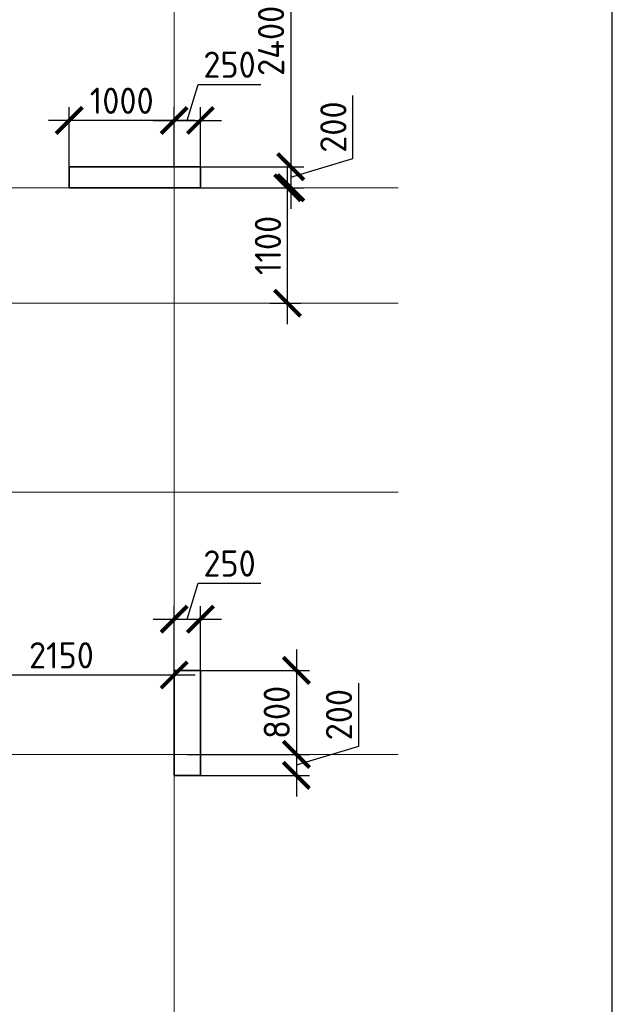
# Model space of a CAD drawing. Header units: millimetres. Extents: x 369815 to 1481759, y -423071 to -27917.
# Tile 14 of 256: x 489769 to 495421, y -376311 to -366927. Entities that reach past the tile are written whole.
import ezdxf

# ---------------------------------------------------------------- set-up
doc = ezdxf.new("R2010")
doc.units = ezdxf.units.MM
doc.linetypes.add('______5', pattern=[1100, 800, -100, 100, -100])
doc.linetypes.add('осевая', pattern=[50.8, 31.75, -6.35, 6.35, -6.35])
doc.layers.add('Колонна_ бетон', color=7, linetype='Continuous', lineweight=50, true_color=0xb4b496)
for name, color, linetype, lineweight in [('Оси', 40, '______5', 18), ('размер', 1, 'Continuous', 25), ('РАЗМЕРЫ', 1, 'Continuous', 9), ('СТЕНЫ', 3, 'Continuous', 30)]:
    doc.layers.add(name, color=color, linetype=linetype, lineweight=lineweight)
doc.layers.add('ТОЛСТЫЕ_ОСНОВНЫЕ', color=6, linetype='Continuous')
doc.styles.add('GOST-2.304_Type-B', font='GOST_Common.ttf')
doc.dimstyles.new('СПДС', dxfattribs={"dimscale": 100, "dimtxt": 2.5, "dimasz": 2.5, "dimexe": 1.25, "dimexo": 0, "dimtad": 1, "dimdec": 0, "dimtxsty": 'GOST-2.304_Type-B', "dimblk": 'ARCHTICK', "dimcen": 2.5, "dimdle": 2, "dimadec": 0, "dimazin": 2, "dimtfac": 0.75, "dimtdec": 0, "dimtmove": 1, "dimatfit": 3, "dimfxl": 1, "dimtolj": 1, "dimarcsym": 1})

# ---------------------------------------------------------------- blocks, each defined once
blk = doc.blocks.new('оси2')
at = {"layer": 'Оси', "color": 16, "linetype": 'осевая', "lineweight": 0, "ltscale": 0.5, "transparency": 33554687}
for p, q in [((1030445.5, 5465.4), (1030445.5, -20739.3)), ((979200, -4392.9), (1032582.1, -4392.9)), ((979200, -5492.9), (1032582.1, -5492.9)), ((979200, -7292.9), (1032582.1, -7292.9)), ((979200, -9792.9), (1032582.1, -9792.9))]:
    blk.add_line(p, q, dxfattribs=at)
blk = doc.blocks.new('_ArchTick')
at = {"color": 0, "linetype": 'ByBlock', "const_width": 0.15}
blk.add_lwpolyline([(-0.5, -0.5), (0.5, 0.5)], dxfattribs=at)
blk = doc.blocks.new('*D1735')
at = {"layer": 'DEFPOINTS', "color": 0, "transparency": 16777216}
for p in [(491241.9, -373172.5), (491241.9, -373833), (489092, -373978.9)]:
    blk.add_point(p, dxfattribs=at)
at = {"layer": 'РАЗМЕРЫ', "color": 0, "lineweight": -2, "transparency": 16777216}
for p, q in [((489092, -373978.9), (489092, -373047.5)), ((491241.9, -373833), (491241.9, -373047.5)), ((488892, -373172.5), (491441.9, -373172.5))]:
    blk.add_line(p, q, dxfattribs=at)
at = {"layer": 'РАЗМЕРЫ', "color": 0, "lineweight": -2, "transparency": 16777216, "xscale": 250, "yscale": 250, "zscale": 250, "rotation": 180}
blk.add_blockref('_ArchTick', (489092, -373172.5), dxfattribs=at)
at = {"layer": 'РАЗМЕРЫ', "color": 0, "lineweight": -2, "transparency": 16777216, "xscale": 250, "yscale": 250, "zscale": 250}
blk.add_blockref('_ArchTick', (491241.9, -373172.5), dxfattribs=at)
at = {"layer": 'РАЗМЕРЫ', "color": 0, "transparency": 16777216, "insert": (490167, -372985), "char_height": 250, "attachment_point": 5, "style": 'GOST-2.304_Type-B'}
blk.add_mtext('\\A1;2150', dxfattribs=at)
blk = doc.blocks.new('*D1785')
at = {"layer": 'DEFPOINTS', "color": 0, "transparency": 16777216}
for p in [(491796.6, -368528.9, -560), (492323.6, -368528.9), (492154.6, -369628.9, -560)]:
    blk.add_point(p, dxfattribs=at)
at = {"layer": 'РАЗМЕРЫ', "color": 0, "lineweight": -2, "transparency": 16777216}
for p, q in [((492323.6, -369828.9), (492323.6, -368328.9)), ((491796.6, -368528.9), (492448.6, -368528.9)), ((492154.6, -369628.9), (492448.6, -369628.9))]:
    blk.add_line(p, q, dxfattribs=at)
at = {"layer": 'РАЗМЕРЫ', "color": 0, "lineweight": -2, "transparency": 16777216, "xscale": 250, "yscale": 250, "zscale": 250}
for p, rotation in [((492323.6, -368528.9), 90), ((492323.6, -369628.9), 270)]:
    blk.add_blockref('_ArchTick', p, dxfattribs=dict(at, rotation=rotation))
at = {"layer": 'РАЗМЕРЫ', "color": 0, "transparency": 16777216, "insert": (492136.1, -369078.9), "char_height": 250, "attachment_point": 5, "rotation": 90, "style": 'GOST-2.304_Type-B'}
blk.add_mtext('\\A1;1100', dxfattribs=at)
blk = doc.blocks.new('*D1790')
at = {"layer": 'DEFPOINTS', "color": 0, "transparency": 16777216}
for p in [(490242, -367887.4), (491242, -368233.1), (490242, -368378.9)]:
    blk.add_point(p, dxfattribs=at)
at = {"layer": 'размер', "color": 0, "lineweight": -2, "transparency": 16777216}
for p, q in [((490242, -368378.9), (490242, -367762.4)), ((491242, -368233.1), (491242, -367762.4)), ((491442, -367887.4), (490042, -367887.4))]:
    blk.add_line(p, q, dxfattribs=at)
at = {"layer": 'размер', "color": 0, "lineweight": -2, "transparency": 16777216, "xscale": 250, "yscale": 250, "zscale": 250, "rotation": 180}
blk.add_blockref('_ArchTick', (490242, -367887.4), dxfattribs=at)
at = {"layer": 'размер', "color": 0, "lineweight": -2, "transparency": 16777216, "xscale": 250, "yscale": 250, "zscale": 250}
blk.add_blockref('_ArchTick', (491242, -367887.4), dxfattribs=at)
at = {"layer": 'размер', "color": 0, "transparency": 16777216, "insert": (490742, -367699.9), "char_height": 250, "attachment_point": 5, "style": 'GOST-2.304_Type-B'}
blk.add_mtext('\\A1;1000', dxfattribs=at)
blk = doc.blocks.new('*D1936')
at = {"layer": 'DEFPOINTS', "color": 0, "transparency": 16777216}
for p in [(491492, -365928.9, -560), (491492, -368328.9, -560), (492353.7, -368328.9)]:
    blk.add_point(p, dxfattribs=at)
at = {"layer": 'РАЗМЕРЫ', "color": 0, "lineweight": -2, "transparency": 16777216}
for p, q in [((492353.7, -365728.9), (492353.7, -368528.9)), ((491492, -365928.9), (492478.7, -365928.9)), ((491492, -368328.9), (492478.7, -368328.9))]:
    blk.add_line(p, q, dxfattribs=at)
at = {"layer": 'РАЗМЕРЫ', "color": 0, "lineweight": -2, "transparency": 16777216, "xscale": 250, "yscale": 250, "zscale": 250}
for p, rotation in [((492353.7, -365928.9), 90), ((492353.7, -368328.9), 270)]:
    blk.add_blockref('_ArchTick', p, dxfattribs=dict(at, rotation=rotation))
at = {"layer": 'РАЗМЕРЫ', "color": 0, "transparency": 16777216, "insert": (492166.2, -367128.9), "char_height": 250, "attachment_point": 5, "rotation": 90, "style": 'GOST-2.304_Type-B'}
blk.add_mtext('\\A1;2400', dxfattribs=at)
blk = doc.blocks.new('*D1937')
at = {"layer": 'DEFPOINTS', "color": 0, "transparency": 16777216}
for p in [(491492, -368328.9, -560), (491492, -368528.9, -560), (492353.7, -368528.9)]:
    blk.add_point(p, dxfattribs=at)
at = {"layer": 'РАЗМЕРЫ', "color": 0, "lineweight": -2, "transparency": 16777216}
for p, q in [((492947.5, -368250.7), (492947.5, -367650.7)), ((492353.7, -368128.9), (492353.7, -368728.9)), ((492353.7, -368428.9), (492947.5, -368250.7)), ((491492, -368328.9), (492478.7, -368328.9)), ((491492, -368528.9), (492478.7, -368528.9))]:
    blk.add_line(p, q, dxfattribs=at)
at = {"layer": 'РАЗМЕРЫ', "color": 0, "lineweight": -2, "transparency": 16777216, "xscale": 250, "yscale": 250, "zscale": 250}
for p, rotation in [((492353.7, -368328.9), 90), ((492353.7, -368528.9), 270)]:
    blk.add_blockref('_ArchTick', p, dxfattribs=dict(at, rotation=rotation))
at = {"layer": 'РАЗМЕРЫ', "color": 0, "transparency": 16777216, "insert": (492760, -367950.7), "char_height": 250, "attachment_point": 5, "rotation": 90, "style": 'GOST-2.304_Type-B'}
blk.add_mtext('\\A1;200', dxfattribs=at)
blk = doc.blocks.new('*D1938')
at = {"layer": 'DEFPOINTS', "color": 0, "transparency": 16777216}
for p in [(491492, -367887.4), (491242, -368328.9, -560), (491492, -368328.9)]:
    blk.add_point(p, dxfattribs=at)
at = {"layer": 'РАЗМЕРЫ', "color": 0, "lineweight": -2, "transparency": 16777216}
for p, q in [((491367, -367887.4), (491470.1, -367543.6)), ((491470.1, -367543.6), (492070.1, -367543.6)), ((491242, -368328.9), (491242, -367762.4)), ((491492, -368328.9), (491492, -367762.4)), ((491042, -367887.4), (491692, -367887.4))]:
    blk.add_line(p, q, dxfattribs=at)
at = {"layer": 'РАЗМЕРЫ', "color": 0, "lineweight": -2, "transparency": 16777216, "xscale": 250, "yscale": 250, "zscale": 250, "rotation": 180}
blk.add_blockref('_ArchTick', (491242, -367887.4), dxfattribs=at)
at = {"layer": 'РАЗМЕРЫ', "color": 0, "lineweight": -2, "transparency": 16777216, "xscale": 250, "yscale": 250, "zscale": 250}
blk.add_blockref('_ArchTick', (491492, -367887.4), dxfattribs=at)
at = {"layer": 'РАЗМЕРЫ', "color": 0, "transparency": 16777216, "insert": (491770.1, -367356.1), "char_height": 250, "attachment_point": 5, "style": 'GOST-2.304_Type-B'}
blk.add_mtext('\\A1;250', dxfattribs=at)
blk = doc.blocks.new('*D1939')
at = {"layer": 'DEFPOINTS', "color": 0, "transparency": 16777216}
for p in [(491492, -372641.3), (491492, -373369.2, -560), (491241.9, -373833)]:
    blk.add_point(p, dxfattribs=at)
at = {"layer": 'РАЗМЕРЫ', "color": 0, "lineweight": -2, "transparency": 16777216}
for p, q in [((491366.9, -372641.3), (491470.1, -372297.5)), ((491470.1, -372297.5), (492070.1, -372297.5)), ((491241.9, -373833), (491241.9, -372516.3)), ((491492, -373369.2), (491492, -372516.3)), ((491041.9, -372641.3), (491692, -372641.3))]:
    blk.add_line(p, q, dxfattribs=at)
at = {"layer": 'РАЗМЕРЫ', "color": 0, "lineweight": -2, "transparency": 16777216, "xscale": 250, "yscale": 250, "zscale": 250, "rotation": 180}
blk.add_blockref('_ArchTick', (491241.9, -372641.3), dxfattribs=at)
at = {"layer": 'РАЗМЕРЫ', "color": 0, "lineweight": -2, "transparency": 16777216, "xscale": 250, "yscale": 250, "zscale": 250}
blk.add_blockref('_ArchTick', (491492, -372641.3), dxfattribs=at)
at = {"layer": 'РАЗМЕРЫ', "color": 0, "transparency": 16777216, "insert": (491770.1, -372110), "char_height": 250, "attachment_point": 5, "style": 'GOST-2.304_Type-B'}
blk.add_mtext('\\A1;250', dxfattribs=at)
blk = doc.blocks.new('*D1940')
at = {"layer": 'DEFPOINTS', "color": 0, "transparency": 16777216}
for p in [(491367, -373128.9, -560), (491367, -373928.9, -560), (492408, -373928.9)]:
    blk.add_point(p, dxfattribs=at)
at = {"layer": 'РАЗМЕРЫ', "color": 0, "lineweight": -2, "transparency": 16777216}
for p, q in [((492408, -372928.9), (492408, -374128.9)), ((491367, -373128.9), (492533, -373128.9)), ((491367, -373928.9), (492533, -373928.9))]:
    blk.add_line(p, q, dxfattribs=at)
at = {"layer": 'РАЗМЕРЫ', "color": 0, "lineweight": -2, "transparency": 16777216, "xscale": 250, "yscale": 250, "zscale": 250}
for p, rotation in [((492408, -373128.9), 90), ((492408, -373928.9), 270)]:
    blk.add_blockref('_ArchTick', p, dxfattribs=dict(at, rotation=rotation))
at = {"layer": 'РАЗМЕРЫ', "color": 0, "transparency": 16777216, "insert": (492220.5, -373528.9), "char_height": 250, "attachment_point": 5, "rotation": 90, "style": 'GOST-2.304_Type-B'}
blk.add_mtext('\\A1;800', dxfattribs=at)
blk = doc.blocks.new('*D1941')
at = {"layer": 'DEFPOINTS', "color": 0, "transparency": 16777216}
for p in [(491367, -373928.9, -560), (491492, -374128.9, -560), (492408, -374128.9)]:
    blk.add_point(p, dxfattribs=at)
at = {"layer": 'РАЗМЕРЫ', "color": 0, "lineweight": -2, "transparency": 16777216}
for p, q in [((493001.7, -373850.7), (493001.7, -373250.7)), ((492408, -373728.9), (492408, -374328.9)), ((491367, -373928.9), (492533, -373928.9)), ((492408, -374028.9), (493001.7, -373850.7)), ((491492, -374128.9), (492533, -374128.9))]:
    blk.add_line(p, q, dxfattribs=at)
at = {"layer": 'РАЗМЕРЫ', "color": 0, "lineweight": -2, "transparency": 16777216, "xscale": 250, "yscale": 250, "zscale": 250}
for p, rotation in [((492408, -373928.9), 90), ((492408, -374128.9), 270)]:
    blk.add_blockref('_ArchTick', p, dxfattribs=dict(at, rotation=rotation))
at = {"layer": 'РАЗМЕРЫ', "color": 0, "transparency": 16777216, "insert": (492814.2, -373550.7), "char_height": 250, "attachment_point": 5, "rotation": 90, "style": 'GOST-2.304_Type-B'}
blk.add_mtext('\\A1;200', dxfattribs=at)
blk = doc.blocks.new('*U133')
at = {"layer": 'ТОЛСТЫЕ_ОСНОВНЫЕ', "color": 6}
blk.add_lwpolyline([(20, 5), (589, 5), (589, 415), (20, 415)], close=True, dxfattribs=at)

msp = doc.modelspace()

# ---------------------------------------------------------------- linework, layer by layer
at = {"layer": 'Колонна_ бетон', "color": 180, "linetype": 'Continuous', "lineweight": 35, "transparency": 33554687, "elevation": -560}
for points in [[(491492, -368328.9), (490242, -368328.9), (490242, -368528.9), (491492, -368528.9)], [(491242, -373128.9), (491492, -373128.9), (491492, -374128.9), (491242, -374128.9)]]:
    msp.add_lwpolyline(points, close=True, dxfattribs=at)
at = {"layer": 'СТЕНЫ', "linetype": 'Continuous', "transparency": 33554687}
for p, q in [((490241.9, -368328.9, -200), (491241.9, -368328.9, -200)), ((490241.9, -368528.9, -200), (490241.9, -368328.9, -200)), ((490241.9, -368528.9, -200), (491241.9, -368528.9, -200))]:
    msp.add_line(p, q, dxfattribs=at)

# ---------------------------------------------------------------- block references
at = {"xscale": 100, "yscale": 100, "zscale": 100}
msp.add_blockref('*U133', (436520.8, -396966.1, 3100), dxfattribs=at)
at = {"layer": 'РАЗМЕРЫ'}
msp.add_blockref('оси2', (-539203.5, -364136, -560), dxfattribs=at)

# ---------------------------------------------------------------- dimensions: what is measured, and where the dimension line sits
at = {"layer": 'размер', "color": 146, "true_color": 0x006272}
dim = msp.add_linear_dim(base=(490242, -367887.4, -360), p1=(491242, -368233.1, -360), p2=(490242, -368378.9, -360), dimstyle='СПДС', dxfattribs=at)
dim.commit()
dim.dimension.update_dxf_attribs({"geometry": '*D1790', "text_midpoint": (490742, -367699.9, -360)})
at = {"layer": 'РАЗМЕРЫ', "color": 146}
for base, p1, p2, picture, middle in [((492353.7, -368328.9), (491492, -365928.9, -560), (491492, -368328.9, -560), '*D1936', (492166.2, -367128.9)), ((492353.7, -368528.9), (491492, -368328.9, -560), (491492, -368528.9, -560), '*D1937', (492760, -368188.2)), ((492408, -373928.9), (491367, -373128.9, -560), (491367, -373928.9, -560), '*D1940', (492220.5, -373528.9)), ((492408, -374128.9), (491367, -373928.9, -560), (491492, -374128.9, -560), '*D1941', (492814.2, -373788.2))]:
    dim = msp.add_linear_dim(base=base, p1=p1, p2=p2, angle=90, dimstyle='СПДС', dxfattribs=at)
    dim.commit()
    dim.dimension.update_dxf_attribs({"geometry": picture, "text_midpoint": middle})
dim = msp.add_linear_dim(base=(491492, -367887.4), p1=(491242, -368328.9, -560), p2=(491492, -368328.9), dimstyle='СПДС', dxfattribs=at)
dim.commit()
dim.dimension.update_dxf_attribs({"geometry": '*D1938', "text_midpoint": (491532.6, -367356.1)})
at = {"layer": 'РАЗМЕРЫ', "color": 146, "true_color": 0x006272}
dim = msp.add_linear_dim(base=(492323.6, -368528.9), p1=(492154.6, -369628.9, -560), p2=(491796.6, -368528.9, -560), angle=90, dimstyle='СПДС', dxfattribs=at)
dim.commit()
dim.dimension.update_dxf_attribs({"geometry": '*D1785', "text_midpoint": (492136.1, -369078.9)})
at = {"layer": 'РАЗМЕРЫ', "color": 146}
dim = msp.add_linear_dim(base=(491492, -372641.3), p1=(491241.9, -373833), p2=(491492, -373369.2, -560), dimstyle='СПДС', override={"dimtofl": 0}, dxfattribs=at)
dim.commit()
dim.dimension.update_dxf_attribs({"geometry": '*D1939', "text_midpoint": (491532.6, -372110)})
at = {"layer": 'РАЗМЕРЫ', "color": 146, "true_color": 0x006272}
dim = msp.add_linear_dim(base=(491241.9, -373172.5), p1=(489092, -373978.9), p2=(491241.9, -373833), dimstyle='СПДС', override={"dimtofl": 0}, dxfattribs=at)
dim.commit()
dim.dimension.update_dxf_attribs({"geometry": '*D1735', "text_midpoint": (490167, -372985)})

doc.saveas('drawing.dxf')
